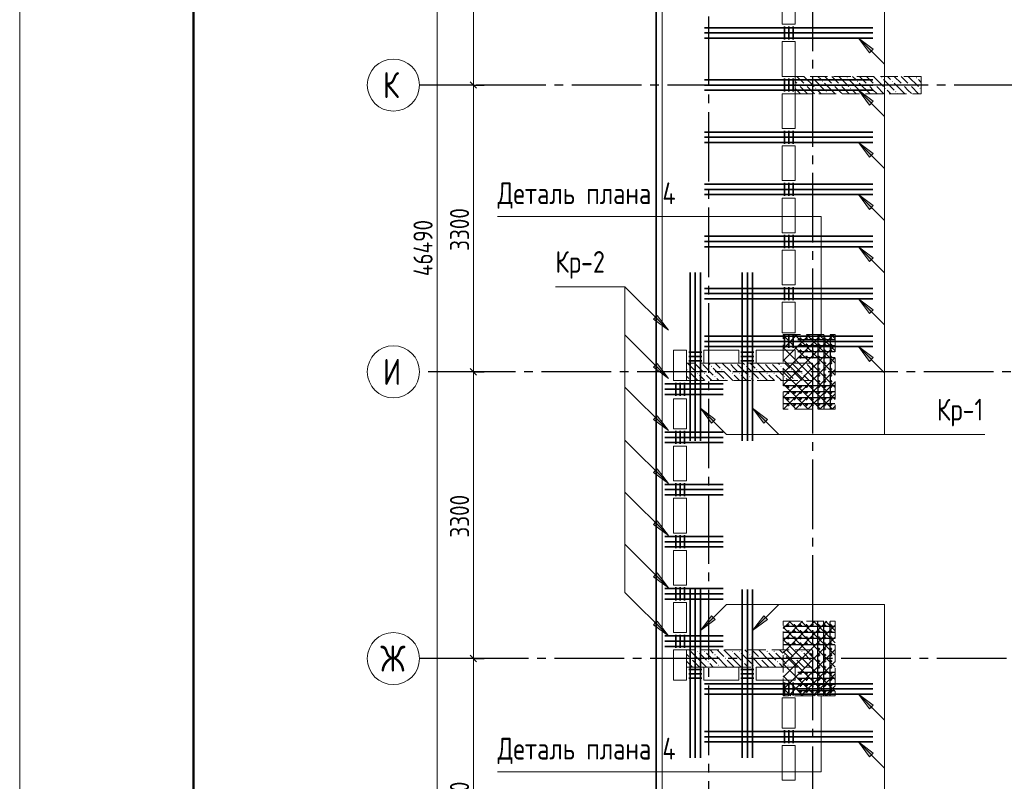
# Model space of a CAD drawing. Header units: millimetres. Extents: x 0 to 43617, y 0 to 59400.
# Tile 5 of 26: x 0 to 11330, y 27718 to 36483. Entities that reach past the tile are written whole.
import ezdxf

# ---------------------------------------------------------------- set-up
doc = ezdxf.new("R2010")
doc.units = ezdxf.units.MM
doc.linetypes.add('______2', pattern=[270, 200, -70])
doc.linetypes.add('______5', pattern=[1100, 800, -100, 100, -100])
for name, color, linetype, lineweight, true_color in [('S1 Стержни арматуры фон', 7, '______2', 13, 0xa0a0a0), ('Вспомогательная арматура', 7, 'Continuous', 18, 0x656565), ('Поперечная арматура', 7, 'Continuous', 18, 0x5a2814), ('Поперечное армирование AW фон', 7, '______2', 13, 0xa0a0a0)]:
    doc.layers.add(name, color=color, linetype=linetype, lineweight=lineweight, true_color=true_color)
for name, color, linetype, lineweight in [('Standard', 7, 'Continuous', 25), ('ЖБ Перекрытие верхний уровень', 7, 'Continuous', 35), ('ЖБ Пилон', 7, 'Continuous', 35), ('Оси', 40, '______5', 18), ('Позиционная метка номер позиции', 7, 'Continuous', 13), ('Примечания', 7, 'Continuous', 25)]:
    doc.layers.add(name, color=color, linetype=linetype, lineweight=lineweight)
doc.styles.add('GOST 2.304-81', font='txt')
doc.styles.add('ISOCPEUR', font='txt')

msp = doc.modelspace()

# ---------------------------------------------------------------- hatches: boundary and pattern name
at = {"layer": 'ЖБ Пилон', "linetype": 'Continuous', "lineweight": 18, "transparency": 33554687}
for points in [[(9114, 35813), (9121, 35820), (9127, 35813), (9121, 35807)], [(9514, 35813), (9521, 35820), (9527, 35813), (9521, 35807)], [(9914, 35813), (9921, 35820), (9927, 35813), (9921, 35807)], [(10314, 35813), (10321, 35820), (10327, 35813), (10321, 35807)], [(8954, 35733), (8961, 35740), (8967, 35733), (8961, 35727)], [(9034, 35733), (9041, 35740), (9047, 35733), (9041, 35727)], [(9154, 35693), (9161, 35700), (9167, 35693), (9161, 35687)], [(9234, 35773), (9241, 35780), (9247, 35773), (9241, 35767)], [(9354, 35733), (9361, 35740), (9367, 35733), (9361, 35727)], [(9434, 35733), (9441, 35740), (9447, 35733), (9441, 35727)], [(9554, 35693), (9561, 35700), (9567, 35693), (9561, 35687)], [(9634, 35773), (9641, 35780), (9647, 35773), (9641, 35767)], [(9754, 35733), (9761, 35740), (9767, 35733), (9761, 35727)], [(9834, 35733), (9841, 35740), (9847, 35733), (9841, 35727)], [(9954, 35693), (9961, 35700), (9967, 35693), (9961, 35687)], [(10034, 35773), (10041, 35780), (10047, 35773), (10041, 35767)], [(10154, 35733), (10161, 35740), (10167, 35733), (10161, 35727)], [(10234, 35733), (10241, 35740), (10247, 35733), (10241, 35727)], [(10354, 35693), (10361, 35700), (10367, 35693), (10361, 35687)], [(9274, 35653), (9281, 35660), (9287, 35653), (9281, 35647)], [(9674, 35653), (9681, 35660), (9687, 35653), (9681, 35647)], [(10074, 35653), (10081, 35660), (10087, 35653), (10081, 35647)], [(7764, 32530), (7761, 32527), (7758, 32530)], [(7844, 32530), (7841, 32527), (7838, 32530)], [(8164, 32530), (8161, 32527), (8158, 32530)], [(8244, 32530), (8241, 32527), (8238, 32530)], [(8564, 32530), (8561, 32527), (8558, 32530)], [(8644, 32530), (8641, 32527), (8638, 32530)], [(8964, 32530), (8961, 32527), (8958, 32530)], [(9044, 32530), (9041, 32527), (9038, 32530)], [(7674, 32453), (7681, 32460), (7687, 32453), (7681, 32447)], [(7794, 32413), (7801, 32420), (7807, 32413), (7801, 32407)], [(7874, 32413), (7881, 32420), (7887, 32413), (7881, 32407)], [(7954, 32493), (7961, 32500), (7967, 32493), (7961, 32487)], [(8074, 32453), (8081, 32460), (8087, 32453), (8081, 32447)], [(8194, 32413), (8201, 32420), (8207, 32413), (8201, 32407)], [(8274, 32413), (8281, 32420), (8287, 32413), (8281, 32407)], [(8354, 32493), (8361, 32500), (8367, 32493), (8361, 32487)], [(8474, 32453), (8481, 32460), (8487, 32453), (8481, 32447)], [(8594, 32413), (8601, 32420), (8607, 32413), (8601, 32407)], [(8674, 32413), (8681, 32420), (8687, 32413), (8681, 32407)], [(8754, 32493), (8761, 32500), (8767, 32493), (8761, 32487)], [(8874, 32453), (8881, 32460), (8887, 32453), (8881, 32447)], [(8994, 32413), (9001, 32420), (9007, 32413), (9001, 32407)], [(9074, 32413), (9081, 32420), (9087, 32413), (9081, 32407)], [(7714, 32333), (7721, 32340), (7727, 32333), (7724, 32330), (7718, 32330)], [(7994, 32373), (8001, 32380), (8007, 32373), (8001, 32367)], [(8114, 32333), (8121, 32340), (8127, 32333), (8124, 32330), (8118, 32330)], [(8394, 32373), (8401, 32380), (8407, 32373), (8401, 32367)], [(8514, 32333), (8521, 32340), (8527, 32333), (8524, 32330), (8518, 32330)], [(8794, 32373), (8801, 32380), (8807, 32373), (8801, 32367)], [(8914, 32333), (8921, 32340), (8927, 32333), (8924, 32330), (8918, 32330)], [(7714, 29133), (7721, 29140), (7727, 29133), (7721, 29127)], [(7794, 29213), (7801, 29220), (7807, 29213), (7801, 29207)], [(7874, 29213), (7881, 29220), (7887, 29213), (7881, 29207)], [(7994, 29173), (8001, 29180), (8007, 29173), (8001, 29167)], [(8114, 29133), (8121, 29140), (8127, 29133), (8121, 29127)], [(8194, 29213), (8201, 29220), (8207, 29213), (8201, 29207)], [(8274, 29213), (8281, 29220), (8287, 29213), (8281, 29207)], [(8394, 29173), (8401, 29180), (8407, 29173), (8401, 29167)], [(8514, 29133), (8521, 29140), (8527, 29133), (8521, 29127)], [(8594, 29213), (8601, 29220), (8607, 29213), (8601, 29207)], [(8674, 29213), (8681, 29220), (8687, 29213), (8681, 29207)], [(8794, 29173), (8801, 29180), (8807, 29173), (8801, 29167)], [(8914, 29133), (8921, 29140), (8927, 29133), (8921, 29127)], [(8994, 29213), (9001, 29220), (9007, 29213), (9001, 29207)], [(9074, 29213), (9081, 29220), (9087, 29213), (9081, 29207)], [(7914, 29093), (7921, 29100), (7927, 29093), (7921, 29087)], [(8034, 29053), (8041, 29060), (8047, 29053), (8041, 29047)], [(8314, 29093), (8321, 29100), (8327, 29093), (8321, 29087)], [(8434, 29053), (8441, 29060), (8447, 29053), (8441, 29047)], [(8714, 29093), (8721, 29100), (8727, 29093), (8721, 29087)], [(8834, 29053), (8841, 29060), (8847, 29053), (8841, 29047)], [(9114, 29093), (9121, 29100), (9124, 29097), (9124, 29090), (9121, 29087)]]:
    msp.add_hatch(color=7, dxfattribs=at).paths.add_polyline_path(points, flags=16)
at = {"layer": 'Позиционная метка номер позиции', "linetype": 'Continuous', "lineweight": 13, "transparency": 33554687}
for points in [[(9778, 36100), (9651, 36270), (9820, 36143)], [(9778, 35500), (9651, 35670), (9820, 35543)], [(9778, 34900), (9651, 35070), (9820, 34943)], [(9778, 34300), (9651, 34470), (9820, 34343)], [(9778, 33700), (9651, 33870), (9820, 33743)], [(9778, 33100), (9651, 33270), (9820, 33143)], [(7337, 33080), (7464, 32910), (7294, 33037)], [(9778, 32550), (9651, 32720), (9820, 32593)], [(9778, 32550), (9651, 32720), (9820, 32593)], [(7337, 32525), (7464, 32355), (7294, 32482)], [(7961, 31840), (7834, 32010), (8004, 31883)], [(7961, 31840), (7834, 32010), (8004, 31883)], [(8561, 31840), (8434, 32010), (8604, 31883)], [(7337, 31925), (7464, 31755), (7294, 31882)], [(7337, 31315), (7464, 31145), (7294, 31272)], [(7337, 30715), (7464, 30545), (7294, 30672)], [(7337, 30115), (7464, 29945), (7294, 30072)], [(8004, 29579), (7834, 29452), (7961, 29621)], [(8004, 29579), (7834, 29452), (7961, 29621)], [(8604, 29579), (8434, 29452), (8561, 29621)], [(7337, 29560), (7464, 29390), (7294, 29517)], [(7337, 29560), (7464, 29390), (7294, 29517)], [(9778, 28550), (9651, 28720), (9820, 28593)], [(9778, 28000), (9651, 28170), (9820, 28043)]]:
    msp.add_hatch(color=7, dxfattribs=at).paths.add_polyline_path(points, flags=16)

# ---------------------------------------------------------------- linework, layer by layer
at = {"layer": 'S1 Стержни арматуры фон', "color": 7, "linetype": 'Continuous', "lineweight": 35, "transparency": 33554687}
for p, q in [((7880, 36390), (9818, 36390)), ((7880, 36390), (9818, 36390)), ((7880, 36330), (9818, 36330)), ((7880, 36330), (9818, 36330)), ((7880, 36270), (9818, 36270)), ((7880, 36270), (9818, 36270)), ((7880, 35790), (9818, 35790)), ((7880, 35790), (9818, 35790)), ((7880, 35730), (9818, 35730)), ((7880, 35730), (9818, 35730)), ((7880, 35670), (9818, 35670)), ((7880, 35670), (9818, 35670)), ((7880, 35190), (9818, 35190)), ((7880, 35190), (9818, 35190)), ((7880, 35130), (9818, 35130)), ((7880, 35130), (9818, 35130)), ((7880, 35070), (9818, 35070)), ((7880, 35070), (9818, 35070)), ((7880, 34590), (9818, 34590)), ((7880, 34590), (9818, 34590)), ((7880, 34530), (9818, 34530)), ((7880, 34530), (9818, 34530)), ((7880, 34470), (9818, 34470)), ((7880, 34470), (9818, 34470)), ((7880, 33990), (9818, 33990)), ((7880, 33990), (9818, 33990)), ((7880, 33930), (9818, 33930)), ((7880, 33930), (9818, 33930)), ((7880, 33870), (9818, 33870)), ((7880, 33870), (9818, 33870)), ((7714, 33574), (7714, 31636)), ((7714, 33574), (7714, 31636)), ((7774, 33574), (7774, 31636)), ((7774, 33574), (7774, 31636)), ((7834, 33574), (7834, 31636)), ((7834, 33574), (7834, 31636)), ((8314, 33574), (8314, 31636)), ((8314, 33574), (8314, 31636)), ((8374, 33574), (8374, 31636)), ((8374, 33574), (8374, 31636)), ((8434, 33574), (8434, 31636)), ((8434, 33574), (8434, 31636)), ((7880, 33390), (9818, 33390)), ((7880, 33390), (9818, 33390)), ((7880, 33330), (9818, 33330)), ((7880, 33330), (9818, 33330)), ((7880, 33270), (9818, 33270)), ((7880, 33270), (9818, 33270)), ((7880, 32840), (9818, 32840)), ((7880, 32840), (9818, 32840)), ((7880, 32780), (9818, 32780)), ((7880, 32780), (9818, 32780)), ((7880, 32720), (9818, 32720)), ((7880, 32720), (9818, 32720)), ((7424, 32290), (8096, 32290)), ((7424, 32230), (8096, 32230)), ((7424, 32170), (8096, 32170)), ((7424, 31735), (8096, 31735)), ((7424, 31675), (8096, 31675)), ((7424, 31615), (8096, 31615)), ((7424, 31135), (8096, 31135)), ((7424, 31075), (8096, 31075)), ((7424, 31015), (8096, 31015)), ((7424, 30535), (8096, 30535)), ((7424, 30475), (8096, 30475)), ((7424, 30415), (8096, 30415)), ((7424, 29935), (8096, 29935)), ((7714, 29924), (7714, 27986)), ((7714, 29924), (7714, 27986)), ((7774, 29924), (7774, 27986)), ((7774, 29924), (7774, 27986)), ((7834, 29924), (7834, 27986)), ((7834, 29924), (7834, 27986)), ((8314, 29924), (8314, 27986)), ((8314, 29924), (8314, 27986)), ((8374, 29924), (8374, 27986)), ((8374, 29924), (8374, 27986)), ((8434, 29924), (8434, 27986)), ((8434, 29924), (8434, 27986)), ((7424, 29875), (8096, 29875)), ((7424, 29815), (8096, 29815)), ((7424, 29390), (8096, 29390)), ((7424, 29330), (8096, 29330)), ((7424, 29270), (8096, 29270)), ((7880, 28840), (9818, 28840)), ((7880, 28840), (9818, 28840)), ((7880, 28780), (9818, 28780)), ((7880, 28780), (9818, 28780)), ((7880, 28720), (9818, 28720)), ((7880, 28720), (9818, 28720)), ((7880, 28290), (9818, 28290)), ((7880, 28290), (9818, 28290)), ((7880, 28230), (9818, 28230)), ((7880, 28230), (9818, 28230)), ((7880, 28170), (9818, 28170)), ((7880, 28170), (9818, 28170))]:
    msp.add_line(p, q, dxfattribs=at)
at = {"layer": 'Standard', "color": 7, "linetype": 'Continuous', "lineweight": 13, "transparency": 33554687}
for p, q in [((5221, 35730), (5221, 39030)), ((5221, 32430), (5221, 35730)), ((5221, 29130), (5221, 32430)), ((5221, 25830), (5221, 29130))]:
    msp.add_line(p, q, dxfattribs=at)
at = {"layer": 'Standard', "color": 251, "linetype": 'Continuous', "lineweight": -3, "true_color": 0x656565, "transparency": 33554687}
for p, q in [((5221, 35730), (5096, 35730)), ((5221, 35730), (5346, 35730)), ((5221, 32430), (5096, 32430)), ((5221, 32430), (5346, 32430)), ((5221, 29130), (5096, 29130)), ((5221, 29130), (5346, 29130))]:
    msp.add_line(p, q, dxfattribs=at)
at = {"layer": 'Standard', "color": 7, "linetype": 'Continuous', "lineweight": 25, "transparency": 33554687}
for p, q in [((5258, 35693), (5183, 35768)), ((5258, 32393), (5183, 32468)), ((5258, 29093), (5183, 29168))]:
    msp.add_line(p, q, dxfattribs=at)
at = {"layer": 'Standard', "color": 7, "linetype": 'Continuous', "lineweight": 13, "transparency": 33554687}
msp.add_lwpolyline([(0, 0), (42000, 0), (42000, 59400), (0, 59400), (0, 0)], close=True, dxfattribs=at)
at = {"layer": 'Standard', "color": 7, "linetype": 'Continuous', "lineweight": 50, "transparency": 33554687}
msp.add_lwpolyline([(2000, 58900), (41500, 58900), (41500, 500), (2000, 500), (2000, 58900)], close=True, dxfattribs=at)
at = {"layer": 'Standard', "color": 254, "linetype": 'Continuous', "lineweight": 35, "true_color": 0xc4c4ff, "transparency": 33554687}
msp.add_lwpolyline([(7324, 10030), (33149, 10030), (33149, 57295), (7324, 57295), (7324, 10030)], dxfattribs=at)
at = {"layer": 'Standard', "color": 7, "linetype": 'Continuous', "lineweight": 13, "transparency": 33554687}
msp.add_lwpolyline([(4802, 10630), (4802, 33448), (4802, 33448), (4802, 57120)], dxfattribs=at)
at = {"layer": 'Standard', "color": 251, "linetype": 'Continuous', "lineweight": -3, "true_color": 0x656565, "transparency": 33554687}
for points in [[(5221, 35730), (5204, 35730), (5204, 35730), (5204, 35730), (5204, 35730), (5204, 35730), (5204, 35730), (5204, 35730), (5204, 35730), (5204, 35730), (5204, 35730), (5204, 35730), (5204, 35730), (4700, 35730)], [(5221, 32430), (5204, 32430), (5204, 32430), (5204, 32430), (5204, 32430), (5204, 32430), (5204, 32430), (5204, 32430), (5204, 32430), (5204, 32430), (5204, 32430), (5204, 32430), (5204, 32430), (5204, 32430), (5204, 32430), (4700, 32430)], [(5221, 29130), (5204, 29130), (5204, 29130), (5204, 29130), (5204, 29130), (5204, 29130), (5204, 29130), (5204, 29130), (5204, 29130), (5204, 29130), (5204, 29130), (5204, 29130), (5204, 29130), (5204, 29130), (5204, 29130), (5204, 29130), (5204, 29130), (4700, 29130)]]:
    msp.add_lwpolyline(points, dxfattribs=at)
at = {"layer": 'Вспомогательная арматура', "color": 7, "linetype": 'Continuous', "lineweight": 25, "transparency": 33554687}
for p, q in [((9379, 32800), (8954, 32800)), ((9184, 32855), (9184, 32005)), ((9254, 32855), (9254, 32005)), ((9324, 32855), (9324, 32005)), ((9379, 32730), (8954, 32730)), ((9379, 32660), (8954, 32660)), ((9379, 32590), (8954, 32590)), ((9379, 32270), (8789, 32270)), ((9379, 32200), (8789, 32200)), ((9379, 32130), (8789, 32130)), ((9379, 32060), (8789, 32060)), ((9379, 29500), (8789, 29500)), ((9184, 28705), (9184, 29555)), ((9254, 28705), (9254, 29555)), ((9324, 28705), (9324, 29555)), ((9379, 29430), (8789, 29430)), ((9379, 29360), (8789, 29360)), ((9379, 29290), (8789, 29290)), ((9379, 28970), (8954, 28970)), ((9379, 28900), (8954, 28900)), ((9379, 28830), (8954, 28830)), ((9379, 28760), (8954, 28760))]:
    msp.add_line(p, q, dxfattribs=at)
at = {"layer": 'ЖБ Перекрытие верхний уровень', "color": 7, "linetype": 'Continuous', "lineweight": 18, "transparency": 33554687}
for p, q in [((7394, 57220), (7394, 33070)), ((8774, 36430), (8774, 36830)), ((8924, 36830), (8924, 36430)), ((8924, 36430), (8774, 36430)), ((8774, 36230), (8924, 36230)), ((8774, 35830), (8774, 36230)), ((8924, 36230), (8924, 35830)), ((8924, 35830), (8774, 35830)), ((8774, 35230), (8774, 35630)), ((8774, 35630), (8924, 35630)), ((8924, 35630), (8924, 35230)), ((8924, 35230), (8774, 35230)), ((8774, 34630), (8774, 35030)), ((8774, 35030), (8924, 35030)), ((8924, 35030), (8924, 34630)), ((8924, 34630), (8774, 34630)), ((8774, 34030), (8774, 34430)), ((8774, 34430), (8924, 34430)), ((8924, 34430), (8924, 34030)), ((8924, 34030), (8774, 34030)), ((8774, 33830), (8924, 33830)), ((8774, 33430), (8774, 33830)), ((8924, 33830), (8924, 33430)), ((8924, 33430), (8774, 33430)), ((8774, 33070), (8774, 33230)), ((8774, 33230), (8924, 33230)), ((8924, 33230), (8924, 33070)), ((7394, 33070), (7394, 20800)), ((8774, 32880), (8774, 33070)), ((8924, 33070), (8924, 32880)), ((8924, 32880), (8774, 32880)), ((7524, 32330), (7524, 32680)), ((7524, 32680), (7674, 32680)), ((7674, 32680), (7674, 32330)), ((7874, 32530), (7874, 32680)), ((7874, 32680), (8274, 32680)), ((8274, 32680), (8274, 32530)), ((8474, 32530), (8474, 32680)), ((8474, 32680), (8924, 32680)), ((8924, 32680), (8924, 32530)), ((8274, 32530), (7874, 32530)), ((8924, 32530), (8474, 32530)), ((7674, 32330), (7524, 32330)), ((7524, 31775), (7524, 32120)), ((7524, 32120), (7674, 32120)), ((7674, 32120), (7674, 31775)), ((7674, 31775), (7524, 31775)), ((7524, 31175), (7524, 31575)), ((7524, 31575), (7674, 31575)), ((7674, 31575), (7674, 31175)), ((7674, 31175), (7524, 31175)), ((7524, 30575), (7524, 30975)), ((7524, 30975), (7674, 30975)), ((7674, 30975), (7674, 30575)), ((7674, 30575), (7524, 30575)), ((7524, 30375), (7674, 30375)), ((7524, 29975), (7524, 30375)), ((7674, 30375), (7674, 29975)), ((7674, 29975), (7524, 29975)), ((7524, 29430), (7524, 29775)), ((7524, 29775), (7674, 29775)), ((7674, 29775), (7674, 29430)), ((7674, 29430), (7524, 29430)), ((7524, 28880), (7524, 29230)), ((7524, 29230), (7674, 29230)), ((7674, 29230), (7674, 28880)), ((7874, 28880), (7874, 29030)), ((7874, 29030), (8274, 29030)), ((8274, 29030), (8274, 28880)), ((8474, 28880), (8474, 29030)), ((8474, 29030), (8924, 29030)), ((8924, 29030), (8924, 28880)), ((7674, 28880), (7524, 28880)), ((8274, 28880), (7874, 28880)), ((8924, 28880), (8474, 28880)), ((8774, 28680), (8924, 28680)), ((8774, 28330), (8774, 28680)), ((8924, 28680), (8924, 28330)), ((8924, 28330), (8774, 28330)), ((8774, 27730), (8774, 28130)), ((8774, 28130), (8924, 28130)), ((8924, 28130), (8924, 27730)), ((8924, 27730), (8774, 27730))]:
    msp.add_line(p, q, dxfattribs=at)
at = {"layer": 'ЖБ Пилон', "color": 253, "linetype": '______2', "lineweight": 13, "true_color": 0xa0a0a0, "transparency": 33554687}
for p, q in [((10374, 35830), (8924, 35830)), ((8924, 35830), (8924, 35630)), ((10374, 35630), (10374, 35830)), ((8924, 35630), (10374, 35630)), ((9124, 32530), (7674, 32530)), ((7674, 32530), (7674, 32330)), ((9124, 32330), (9124, 32530)), ((7674, 32330), (9124, 32330)), ((9124, 29230), (7674, 29230)), ((7674, 29230), (7674, 29030)), ((9124, 29030), (9124, 29230)), ((7674, 29030), (9124, 29030))]:
    msp.add_line(p, q, dxfattribs=at)
at = {"layer": 'ЖБ Пилон', "color": 9, "linetype": 'Continuous', "lineweight": 18, "true_color": 0xc7c7c7, "transparency": 33554687}
for p, q in [((8944, 35830), (9021, 35753)), ((9024, 35830), (9141, 35713)), ((9221, 35793), (9184, 35830)), ((9264, 35830), (9341, 35753)), ((9344, 35830), (9421, 35753)), ((9424, 35830), (9541, 35713)), ((9621, 35793), (9584, 35830)), ((9664, 35830), (9741, 35753)), ((9744, 35830), (9821, 35753)), ((9824, 35830), (9941, 35713)), ((10021, 35793), (9984, 35830)), ((10064, 35830), (10141, 35753)), ((10144, 35830), (10221, 35753)), ((10224, 35830), (10341, 35713)), ((8924, 35770), (8941, 35753)), ((8924, 35690), (8981, 35633)), ((9021, 35673), (8981, 35713)), ((9061, 35713), (9144, 35630)), ((9141, 35793), (9261, 35673)), ((9261, 35753), (9381, 35633)), ((9421, 35673), (9381, 35713)), ((9461, 35713), (9544, 35630)), ((9541, 35793), (9661, 35673)), ((9661, 35753), (9781, 35633)), ((9821, 35673), (9781, 35713)), ((9861, 35713), (9944, 35630)), ((9941, 35793), (10061, 35673)), ((10061, 35753), (10181, 35633)), ((10221, 35673), (10181, 35713)), ((10261, 35713), (10344, 35630)), ((10341, 35793), (10374, 35760)), ((9061, 35633), (9021, 35673)), ((9181, 35673), (9224, 35630)), ((9304, 35630), (9301, 35633)), ((9461, 35633), (9421, 35673)), ((9581, 35673), (9624, 35630)), ((9704, 35630), (9701, 35633)), ((9861, 35633), (9821, 35673)), ((9981, 35673), (10024, 35630)), ((10104, 35630), (10101, 35633)), ((10261, 35633), (10221, 35673)), ((7684, 32530), (7781, 32433)), ((7924, 32530), (7941, 32513)), ((8004, 32530), (8061, 32473)), ((8084, 32530), (8181, 32433)), ((8324, 32530), (8341, 32513)), ((8404, 32530), (8461, 32473)), ((8484, 32530), (8581, 32433)), ((8724, 32530), (8741, 32513)), ((8804, 32530), (8861, 32473)), ((8884, 32530), (8981, 32433)), ((7804, 32330), (7701, 32433)), ((7821, 32473), (7781, 32513)), ((7861, 32433), (7821, 32473)), ((7861, 32513), (7981, 32393)), ((7981, 32473), (8101, 32353)), ((8204, 32330), (8101, 32433)), ((8221, 32473), (8181, 32513)), ((8261, 32433), (8221, 32473)), ((8261, 32513), (8381, 32393)), ((8381, 32473), (8501, 32353)), ((8604, 32330), (8501, 32433)), ((8621, 32473), (8581, 32513)), ((8661, 32433), (8621, 32473)), ((8661, 32513), (8781, 32393)), ((8781, 32473), (8901, 32353)), ((9004, 32330), (8901, 32433)), ((9021, 32473), (8981, 32513)), ((9061, 32433), (9021, 32473)), ((9061, 32513), (9124, 32450)), ((7674, 32380), (7701, 32353)), ((7821, 32393), (7884, 32330)), ((7901, 32393), (7964, 32330)), ((8044, 32330), (8021, 32353)), ((8221, 32393), (8284, 32330)), ((8301, 32393), (8364, 32330)), ((8444, 32330), (8421, 32353)), ((8621, 32393), (8684, 32330)), ((8701, 32393), (8764, 32330)), ((8844, 32330), (8821, 32353)), ((9021, 32393), (9084, 32330)), ((9101, 32393), (9124, 32370)), ((7674, 29180), (7701, 29153)), ((7821, 29113), (7704, 29230)), ((7821, 29193), (7901, 29113)), ((7901, 29193), (8021, 29073)), ((7944, 29230), (7981, 29193)), ((8141, 29033), (8021, 29153)), ((8024, 29230), (8101, 29153)), ((8221, 29113), (8104, 29230)), ((8221, 29193), (8301, 29113)), ((8301, 29193), (8421, 29073)), ((8344, 29230), (8381, 29193)), ((8541, 29033), (8421, 29153)), ((8424, 29230), (8501, 29153)), ((8621, 29113), (8504, 29230)), ((8621, 29193), (8701, 29113)), ((8701, 29193), (8821, 29073)), ((8744, 29230), (8781, 29193)), ((8941, 29033), (8821, 29153)), ((8824, 29230), (8901, 29153)), ((9021, 29113), (8904, 29230)), ((9021, 29193), (9101, 29113)), ((9101, 29193), (9124, 29170)), ((7741, 29033), (7674, 29100)), ((7741, 29113), (7821, 29033)), ((7741, 29033), (7744, 29030)), ((7821, 29113), (7901, 29033)), ((7821, 29033), (7824, 29030)), ((7981, 29033), (7941, 29073)), ((7984, 29030), (7981, 29033)), ((8061, 29033), (8064, 29030)), ((8141, 29113), (8221, 29033)), ((8141, 29033), (8144, 29030)), ((8221, 29113), (8301, 29033)), ((8221, 29033), (8224, 29030)), ((8381, 29033), (8341, 29073)), ((8384, 29030), (8381, 29033)), ((8461, 29033), (8464, 29030)), ((8541, 29113), (8621, 29033)), ((8541, 29033), (8544, 29030)), ((8621, 29113), (8701, 29033)), ((8621, 29033), (8624, 29030)), ((8781, 29033), (8741, 29073)), ((8784, 29030), (8781, 29033)), ((8861, 29033), (8864, 29030)), ((8941, 29113), (9021, 29033)), ((8941, 29033), (8944, 29030)), ((9021, 29113), (9101, 29033)), ((9021, 29033), (9024, 29030))]:
    msp.add_line(p, q, dxfattribs=at)
at = {"layer": 'Оси', "color": 8, "linetype": '______5', "lineweight": -3, "transparency": 33554687}
for p, q in [((9124, 57820), (9124, 7100)), ((7924, 57420), (7924, 7100)), ((22554, 35730), (4600, 35730)), ((23304, 32430), (4600, 32430)), ((22354, 29130), (4600, 29130))]:
    msp.add_line(p, q, dxfattribs=at)
at = {"layer": 'Оси', "color": 7, "linetype": 'Continuous', "lineweight": 13, "transparency": 33554687}
for centre in [(4300, 35730), (4300, 32430), (4300, 29130)]:
    msp.add_circle(centre, 300, dxfattribs=at)
at = {"layer": 'Позиционная метка номер позиции', "color": 7, "linetype": 'Continuous', "lineweight": 13, "transparency": 33554687}
for p, q in [((9651, 36270), (9951, 35970)), ((9651, 36270), (9651, 36270)), ((9651, 36270), (9651, 36270)), ((9651, 36270), (9651, 36270)), ((9651, 36270), (9820, 36143)), ((9778, 36100), (9651, 36270)), ((9820, 36143), (9778, 36100)), ((9799, 36122), (9810, 36111)), ((9651, 35670), (9951, 35370)), ((9651, 35670), (9651, 35670)), ((9651, 35670), (9651, 35670)), ((9651, 35670), (9651, 35670)), ((9651, 35670), (9820, 35543)), ((9778, 35500), (9651, 35670)), ((9820, 35543), (9778, 35500)), ((9799, 35522), (9810, 35511)), ((9651, 35070), (9951, 34770)), ((9651, 35070), (9651, 35070)), ((9651, 35070), (9651, 35070)), ((9651, 35070), (9651, 35070)), ((9651, 35070), (9820, 34943)), ((9778, 34900), (9651, 35070)), ((9820, 34943), (9778, 34900)), ((9799, 34922), (9810, 34911)), ((9651, 34470), (9951, 34170)), ((9651, 34470), (9651, 34470)), ((9651, 34470), (9651, 34470)), ((9651, 34470), (9651, 34470)), ((9651, 34470), (9820, 34343)), ((9778, 34300), (9651, 34470)), ((9820, 34343), (9778, 34300)), ((9799, 34322), (9810, 34311)), ((9651, 33870), (9951, 33570)), ((9651, 33870), (9651, 33870)), ((9651, 33870), (9651, 33870)), ((9651, 33870), (9651, 33870)), ((9651, 33870), (9820, 33743)), ((9778, 33700), (9651, 33870)), ((9820, 33743), (9778, 33700)), ((9799, 33722), (9810, 33711)), ((9651, 33270), (9951, 32970)), ((9651, 33270), (9651, 33270)), ((9651, 33270), (9651, 33270)), ((9651, 33270), (9651, 33270)), ((9651, 33270), (9820, 33143)), ((9778, 33100), (9651, 33270)), ((9820, 33143), (9778, 33100)), ((9799, 33122), (9810, 33111)), ((7294, 33037), (7337, 33080)), ((7464, 32910), (7294, 33037)), ((7316, 33059), (7305, 33069)), ((7337, 33080), (7464, 32910)), ((7464, 32910), (7464, 32910)), ((7464, 32910), (7464, 32910)), ((7464, 32910), (7464, 32910)), ((7464, 32355), (6964, 32855)), ((9651, 32720), (9651, 32720)), ((9651, 32720), (9651, 32720)), ((9651, 32720), (9651, 32720)), ((9651, 32720), (9820, 32593)), ((9778, 32550), (9651, 32720)), ((9651, 32720), (9951, 32420)), ((9651, 32720), (9651, 32720)), ((9651, 32720), (9651, 32720)), ((9651, 32720), (9651, 32720)), ((9651, 32720), (9820, 32593)), ((9778, 32550), (9651, 32720)), ((7294, 32482), (7337, 32525)), ((7337, 32525), (7464, 32355)), ((9820, 32593), (9778, 32550)), ((9820, 32593), (9778, 32550)), ((9799, 32572), (9810, 32561)), ((9799, 32572), (9810, 32561)), ((7464, 32355), (7294, 32482)), ((7316, 32504), (7305, 32514)), ((7464, 32355), (7464, 32355)), ((7464, 32355), (7464, 32355)), ((7464, 32355), (7464, 32355)), ((7464, 31755), (6964, 32255)), ((7834, 32010), (7834, 32010)), ((7834, 32010), (7834, 32010)), ((7834, 32010), (7834, 32010)), ((7834, 32010), (8004, 31883)), ((7961, 31840), (7834, 32010)), ((7834, 32010), (8134, 31710)), ((7834, 32010), (7834, 32010)), ((7834, 32010), (7834, 32010)), ((7834, 32010), (7834, 32010)), ((7834, 32010), (8004, 31883)), ((7961, 31840), (7834, 32010)), ((8434, 32010), (8734, 31710)), ((8434, 32010), (8434, 32010)), ((8434, 32010), (8434, 32010)), ((8434, 32010), (8434, 32010)), ((8434, 32010), (8604, 31883)), ((8561, 31840), (8434, 32010)), ((7294, 31882), (7337, 31925)), ((7464, 31755), (7294, 31882)), ((7316, 31904), (7305, 31914)), ((7337, 31925), (7464, 31755)), ((8004, 31883), (7961, 31840)), ((8004, 31883), (7961, 31840)), ((7982, 31862), (7993, 31851)), ((7982, 31862), (7993, 31851)), ((8604, 31883), (8561, 31840)), ((8582, 31862), (8593, 31851)), ((7464, 31755), (7464, 31755)), ((7464, 31755), (7464, 31755)), ((7464, 31755), (7464, 31755)), ((7464, 31145), (6964, 31645)), ((7294, 31272), (7337, 31315)), ((7464, 31145), (7294, 31272)), ((7316, 31294), (7305, 31304)), ((7337, 31315), (7464, 31145)), ((7464, 30545), (6964, 31045)), ((7464, 31145), (7464, 31145)), ((7464, 31145), (7464, 31145)), ((7464, 31145), (7464, 31145)), ((7294, 30672), (7337, 30715)), ((7316, 30694), (7305, 30704)), ((7337, 30715), (7464, 30545)), ((7464, 30545), (7294, 30672)), ((7464, 30545), (7464, 30545)), ((7464, 30545), (7464, 30545)), ((7464, 30545), (7464, 30545)), ((7464, 29945), (6964, 30445)), ((7294, 30072), (7337, 30115)), ((7464, 29945), (7294, 30072)), ((7316, 30094), (7305, 30104)), ((7337, 30115), (7464, 29945)), ((7464, 29945), (7464, 29945)), ((7464, 29945), (7464, 29945)), ((7464, 29945), (7464, 29945)), ((7464, 29390), (6964, 29890)), ((7834, 29452), (8134, 29752)), ((8434, 29452), (8734, 29752)), ((7834, 29452), (7961, 29621)), ((7834, 29452), (7961, 29621)), ((8004, 29579), (7834, 29452)), ((8004, 29579), (7834, 29452)), ((7961, 29621), (8004, 29579)), ((7961, 29621), (8004, 29579)), ((7982, 29600), (7993, 29611)), ((7982, 29600), (7993, 29611)), ((8434, 29452), (8561, 29621)), ((8604, 29579), (8434, 29452)), ((8561, 29621), (8604, 29579)), ((8582, 29600), (8593, 29611)), ((7294, 29517), (7337, 29560)), ((7294, 29517), (7337, 29560)), ((7464, 29390), (7294, 29517)), ((7464, 29390), (7294, 29517)), ((7316, 29539), (7305, 29549)), ((7316, 29539), (7305, 29549)), ((7337, 29560), (7464, 29390)), ((7337, 29560), (7464, 29390)), ((7464, 29390), (7464, 29390)), ((7464, 29390), (7464, 29390)), ((7464, 29390), (7464, 29390)), ((7464, 29390), (7464, 29390)), ((7464, 29390), (7464, 29390)), ((7464, 29390), (7464, 29390)), ((7834, 29452), (7834, 29452)), ((7834, 29452), (7834, 29452)), ((7834, 29452), (7834, 29452)), ((7834, 29452), (7834, 29452)), ((7834, 29452), (7834, 29452)), ((7834, 29452), (7834, 29452)), ((8434, 29452), (8434, 29452)), ((8434, 29452), (8434, 29452)), ((8434, 29452), (8434, 29452)), ((9651, 28720), (9951, 28420)), ((9651, 28720), (9651, 28720)), ((9651, 28720), (9651, 28720)), ((9651, 28720), (9651, 28720)), ((9651, 28720), (9820, 28593)), ((9778, 28550), (9651, 28720)), ((9820, 28593), (9778, 28550)), ((9799, 28572), (9810, 28561)), ((9651, 28170), (9951, 27870)), ((9651, 28170), (9651, 28170)), ((9651, 28170), (9651, 28170)), ((9651, 28170), (9651, 28170)), ((9651, 28170), (9820, 28043)), ((9778, 28000), (9651, 28170)), ((9820, 28043), (9778, 28000)), ((9799, 28022), (9810, 28011))]:
    msp.add_line(p, q, dxfattribs=at)
for points in [[(7834, 39392), (8134, 39692), (9951, 39692), (9951, 31710), (11104, 31710)], [(9651, 38620), (9951, 38320), (9951, 31710), (11104, 31710)], [(7464, 32910), (6964, 33410), (6164, 33410)], [(7464, 29390), (6964, 29890), (6964, 33410), (6164, 33410)], [(9651, 32720), (9951, 32420), (9951, 31710), (11104, 31710)], [(7834, 32010), (8134, 31710), (11104, 31710)], [(7834, 29452), (8134, 29752), (9951, 29752), (9951, 22050), (11104, 22050)]]:
    msp.add_lwpolyline(points, dxfattribs=at)
at = {"layer": 'Поперечная арматура', "color": 7, "linetype": 'Continuous', "lineweight": 50, "transparency": 33554687}
for centre in [(8984, 32810), (8984, 32740), (9054, 32810), (9054, 32740), (9124, 32810), (9124, 32740), (9194, 32810), (9194, 32740), (9264, 32810), (9264, 32740), (9334, 32810), (9334, 32740), (8984, 32670), (9054, 32670), (9124, 32670), (9194, 32670), (9264, 32670), (9334, 32670), (8984, 32600), (9054, 32600), (9124, 32600), (9194, 32600), (9194, 32530), (9264, 32600), (9264, 32530), (9334, 32600), (9334, 32530), (9194, 32460), (9264, 32460), (9334, 32460), (9194, 32390), (9194, 32320), (9264, 32390), (9264, 32320), (9334, 32390), (9334, 32320), (8844, 32260), (8844, 32190), (8914, 32260), (8914, 32190), (8984, 32260), (8984, 32190), (9054, 32260), (9054, 32190), (9124, 32260), (9124, 32190), (9194, 32260), (9194, 32190), (9264, 32260), (9264, 32190), (9334, 32260), (9334, 32190), (8844, 32120), (8914, 32120), (8984, 32120), (9054, 32120), (9124, 32120), (9194, 32120), (9264, 32120), (9334, 32120), (8844, 32050), (8914, 32050), (8984, 32050), (9054, 32050), (9124, 32050), (9194, 32050), (9264, 32050), (9334, 32050), (8844, 29510), (8914, 29510), (8984, 29510), (9054, 29510), (9124, 29510), (9194, 29510), (9264, 29510), (9334, 29510), (8844, 29440), (8844, 29370), (8914, 29440), (8914, 29370), (8984, 29440), (8984, 29370), (9054, 29440), (9054, 29370), (9124, 29440), (9124, 29370), (9194, 29440), (9194, 29370), (9264, 29440), (9264, 29370), (9334, 29440), (9334, 29370), (8844, 29300), (8914, 29300), (8984, 29300), (9054, 29300), (9124, 29300), (9194, 29300), (9194, 29240), (9264, 29300), (9264, 29240), (9334, 29300), (9334, 29240), (9194, 29170), (9264, 29170), (9334, 29170), (9194, 29100), (9194, 29030), (9264, 29100), (9264, 29030), (9334, 29100), (9334, 29030), (8984, 28960), (8984, 28890), (9054, 28960), (9054, 28890), (9124, 28960), (9124, 28890), (9194, 28960), (9194, 28890), (9264, 28960), (9264, 28890), (9334, 28960), (9334, 28890), (8984, 28820), (9054, 28820), (9124, 28820), (9194, 28820), (9264, 28820), (9334, 28820), (8984, 28750), (9054, 28750), (9124, 28750), (9194, 28750), (9264, 28750), (9334, 28750)]:
    msp.add_circle(centre, 5, dxfattribs=at)
at = {"layer": 'Поперечное армирование AW фон', "color": 7, "linetype": 'Continuous', "lineweight": 35, "transparency": 33554687}
for p, q in [((8799, 36405), (8799, 36255)), ((8849, 36405), (8849, 36255)), ((8899, 36405), (8899, 36255)), ((8799, 35805), (8799, 35655)), ((8849, 35805), (8849, 35655)), ((8899, 35805), (8899, 35655)), ((8799, 35205), (8799, 35055)), ((8849, 35205), (8849, 35055)), ((8899, 35205), (8899, 35055)), ((8799, 34605), (8799, 34455)), ((8849, 34605), (8849, 34455)), ((8899, 34605), (8899, 34455)), ((8799, 34005), (8799, 33855)), ((8849, 34005), (8849, 33855)), ((8899, 34005), (8899, 33855)), ((8799, 33405), (8799, 33255)), ((8849, 33405), (8849, 33255)), ((8899, 33405), (8899, 33255)), ((8799, 32855), (8799, 32705)), ((8849, 32855), (8849, 32705)), ((8899, 32855), (8899, 32705)), ((7699, 32655), (7849, 32655)), ((8299, 32655), (8449, 32655)), ((7699, 32605), (7849, 32605)), ((7699, 32555), (7849, 32555)), ((8299, 32605), (8449, 32605)), ((8299, 32555), (8449, 32555)), ((7549, 32155), (7549, 32305)), ((7599, 32155), (7599, 32305)), ((7649, 32155), (7649, 32305)), ((7549, 31600), (7549, 31750)), ((7599, 31600), (7599, 31750)), ((7649, 31600), (7649, 31750)), ((7549, 31000), (7549, 31150)), ((7599, 31000), (7599, 31150)), ((7649, 31000), (7649, 31150)), ((7549, 30400), (7549, 30550)), ((7599, 30400), (7599, 30550)), ((7649, 30400), (7649, 30550)), ((7549, 29800), (7549, 29950)), ((7599, 29800), (7599, 29950)), ((7649, 29800), (7649, 29950)), ((7549, 29255), (7549, 29405)), ((7599, 29255), (7599, 29405)), ((7649, 29255), (7649, 29405)), ((7699, 29005), (7849, 29005)), ((8299, 29005), (8449, 29005)), ((7699, 28955), (7849, 28955)), ((7699, 28905), (7849, 28905)), ((8299, 28955), (8449, 28955)), ((8299, 28905), (8449, 28905)), ((8799, 28855), (8799, 28705)), ((8849, 28855), (8849, 28705)), ((8899, 28855), (8899, 28705)), ((8799, 28305), (8799, 28155)), ((8849, 28305), (8849, 28155)), ((8899, 28305), (8899, 28155))]:
    msp.add_line(p, q, dxfattribs=at)
at = {"layer": 'Примечания', "color": 252, "linetype": 'Continuous', "lineweight": 13, "true_color": 0x8f8f8f, "transparency": 33554687}
for p, q in [((8784, 32836), (8808, 32860)), ((8784, 32696), (8948, 32860)), ((8861, 32633), (9088, 32860)), ((8914, 32860), (9141, 32633)), ((9001, 32633), (9228, 32860)), ((9054, 32860), (9281, 32633)), ((9141, 32633), (9368, 32860)), ((9194, 32860), (9384, 32670)), ((9334, 32860), (9384, 32810)), ((8784, 32850), (9001, 32633)), ((8784, 32710), (8861, 32633)), ((8784, 32556), (8861, 32633)), ((8784, 32416), (9001, 32633)), ((8784, 32276), (9141, 32633)), ((8784, 32136), (9281, 32633)), ((8861, 32633), (9384, 32110)), ((9001, 32633), (9384, 32250)), ((9141, 32633), (9384, 32390)), ((9281, 32633), (9384, 32736)), ((9281, 32633), (9384, 32530)), ((8784, 32570), (9354, 32000)), ((8788, 32000), (9384, 32596)), ((8784, 32430), (9214, 32000)), ((8928, 32000), (9384, 32456)), ((8784, 32290), (9074, 32000)), ((9068, 32000), (9384, 32316)), ((8784, 32150), (8934, 32000)), ((9208, 32000), (9384, 32176)), ((8784, 32010), (8794, 32000)), ((9348, 32000), (9384, 32036)), ((8784, 29476), (8868, 29560)), ((8784, 29336), (9008, 29560)), ((8784, 29196), (9148, 29560)), ((8784, 29056), (9288, 29560)), ((8784, 28916), (9384, 29516)), ((8784, 29490), (9384, 28890)), ((8854, 29560), (9384, 29030)), ((8994, 29560), (9384, 29170)), ((9134, 29560), (9384, 29310)), ((9274, 29560), (9384, 29450)), ((8784, 28776), (9384, 29376)), ((8784, 29350), (9384, 28750)), ((8848, 28700), (9384, 29236)), ((8784, 29210), (9294, 28700)), ((8784, 29070), (9154, 28700)), ((8988, 28700), (9384, 29096)), ((8784, 28930), (9014, 28700)), ((9128, 28700), (9384, 28956)), ((8784, 28790), (8874, 28700)), ((9268, 28700), (9384, 28816))]:
    msp.add_line(p, q, dxfattribs=at)
at = {"layer": 'Примечания', "color": 7, "linetype": '______2', "lineweight": 13, "transparency": 33554687}
for p, q in [((8784, 32000), (8784, 32860)), ((8784, 32860), (9384, 32860)), ((9384, 32860), (9384, 32000)), ((9384, 32000), (8784, 32000)), ((8784, 28700), (8784, 29560)), ((8784, 29560), (9384, 29560)), ((9384, 29560), (9384, 28700)), ((9384, 28700), (8784, 28700))]:
    msp.add_line(p, q, dxfattribs=at)
at = {"layer": 'Примечания', "color": 7, "linetype": 'Continuous', "lineweight": 13, "transparency": 33554687}
for points in [[(5499, 34217), (9223, 34217), (9223, 32860)], [(5499, 27826), (9223, 27826), (9223, 28700)]]:
    msp.add_lwpolyline(points, dxfattribs=at)

# ---------------------------------------------------------------- texts
at = {"layer": 'Standard', "color": 7, "linetype": 'Continuous', "lineweight": 25, "transparency": 33554687, "char_height": 220, "attachment_point": 7, "rotation": 90, "style": 'GOST 2.304-81'}
for s, insert, width in [('3300', (5171, 33822), 641.48), ('46490', (4751, 33531), 813.28), ('3300', (5171, 30522), 641.48), ('3300', (5171, 27222), 641.48)]:
    msp.add_mtext(s, dxfattribs=dict(at, insert=insert, width=width))
at = {"layer": 'Standard', "color": 7, "linetype": 'Continuous', "lineweight": 25, "transparency": 33554687, "char_height": 250, "attachment_point": 7, "style": 'GOST 2.304-81'}
for s, insert, width in [('Кр-2', (6164, 33502), 728.95), ('Кр-1', (10554, 31802), 675.67)]:
    msp.add_mtext(s, dxfattribs=dict(at, insert=insert, width=width))
at = {"layer": 'Оси', "color": 7, "linetype": 'Continuous', "lineweight": 25, "transparency": 33554687, "char_height": 300, "attachment_point": 7, "style": 'ISOCPEUR'}
for s, insert, width in [('\\W0.80;К', (4180, 35580), 359.83), ('\\W0.80;И', (4180, 32280), 359.83), ('\\W0.83;Ж', (4150, 28980), 425)]:
    msp.add_mtext(s, dxfattribs=dict(at, insert=insert, width=width))
at = {"layer": 'Примечания', "color": 7, "linetype": 'Continuous', "lineweight": 25, "transparency": 33554687, "char_height": 250, "width": 2150.15, "attachment_point": 7, "style": 'GOST 2.304-81'}
for insert in [(5499, 34308), (5499, 27917)]:
    msp.add_mtext('Деталь\\~плана\\~4', dxfattribs=dict(at, insert=insert))

doc.saveas('drawing.dxf')
